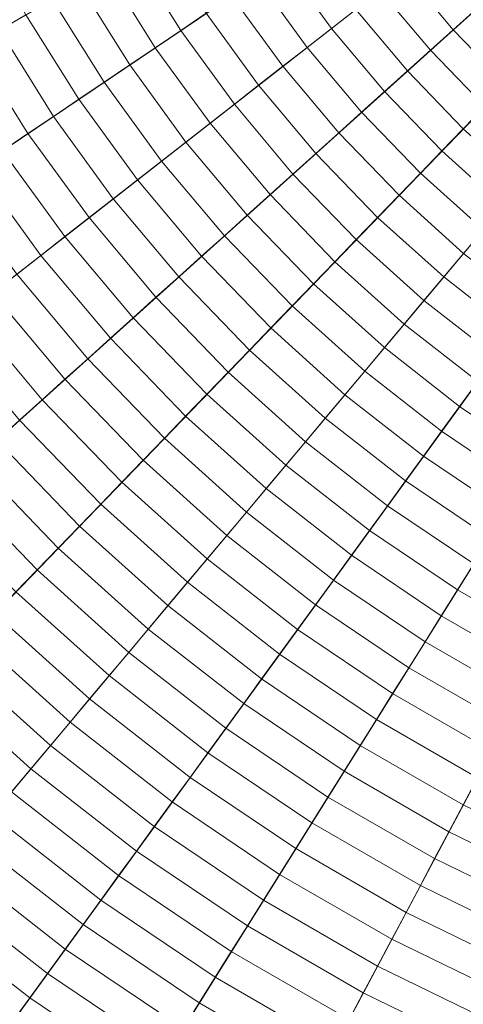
# Model space of a CAD drawing. Header units: centimetres. Extents: x -3.01 to 4.18, y -6.48 to 0.72.
# Tile 205 of 256: x -0.58 to -0.16, y -4.47 to -3.55. Entities that reach past the tile are written whole.
import ezdxf

# ---------------------------------------------------------------- set-up
doc = ezdxf.new("R2010")
doc.units = ezdxf.units.CM
doc.header["$LTSCALE"] = 2.54
doc.layers.add('Lucido design-1', color=7, linetype='Continuous')

# ---------------------------------------------------------------- blocks, each defined once
blk = doc.blocks.new('Gruppo-1')
at = {"color": 142, "linetype": 'Continuous', "lineweight": 9}
for points in [[(-2.95759, -3.50579, -13.70234), (-2.90537, -3.75148, -13.70234), (0.58426, -2.88142, -13.70234), (0.58423, -2.88127, -13.70234)], [(-2.90537, -3.75148, -13.70234), (-2.83614, -3.99293, -13.70234), (0.58431, -2.88157, -13.70234), (0.58426, -2.88142, -13.70234)], [(-2.83614, -3.99293, -13.70234), (-2.75023, -4.22897, -13.70234), (0.58436, -2.88171, -13.70234), (0.58431, -2.88157, -13.70234)], [(-2.75023, -4.22897, -13.70234), (-2.64806, -4.45843, -13.70234), (0.58442, -2.88185, -13.70234), (0.58436, -2.88171, -13.70234)], [(-2.64806, -4.45843, -13.70234), (-2.53014, -4.68021, -13.70234), (0.58449, -2.88198, -13.70234), (0.58442, -2.88185, -13.70234)], [(-2.53014, -4.68021, -13.70234), (-2.39704, -4.89322, -13.70234), (0.58457, -2.88211, -13.70234), (0.58449, -2.88198, -13.70234)], [(-2.39704, -4.89322, -13.70234), (-2.24939, -5.09643, -13.70234), (0.58466, -2.88223, -13.70234), (0.58457, -2.88211, -13.70234)], [(-2.24939, -5.09643, -13.70234), (-2.08794, -5.28885, -13.70234), (0.58475, -2.88234, -13.70234), (0.58466, -2.88223, -13.70234)], [(-2.08794, -5.28885, -13.70234), (-1.91345, -5.46953, -13.70234), (0.58486, -2.88245, -13.70234), (0.58475, -2.88234, -13.70234)], [(-1.91345, -5.46953, -13.70234), (-1.72679, -5.63761, -13.70234), (0.58497, -2.88255, -13.70234), (0.58486, -2.88245, -13.70234)], [(-1.72679, -5.63761, -13.70234), (-1.52886, -5.79225, -13.70234), (0.58509, -2.88265, -13.70234), (0.58497, -2.88255, -13.70234)], [(-1.52886, -5.79225, -13.70234), (-1.32062, -5.93271, -13.70234), (0.58522, -2.88273, -13.70234), (0.58509, -2.88265, -13.70234)], [(-1.32062, -5.93271, -13.70234), (-1.10309, -6.0583, -13.70234), (0.58535, -2.88281, -13.70234), (0.58522, -2.88273, -13.70234)], [(-1.10309, -6.0583, -13.70234), (-0.87733, -6.16841, -13.70234), (0.58548, -2.88287, -13.70234), (0.58535, -2.88281, -13.70234)], [(-0.87733, -6.16841, -13.70234), (-0.64444, -6.2625, -13.70234), (0.58562, -2.88293, -13.70234), (0.58548, -2.88287, -13.70234)], [(-0.64444, -6.2625, -13.70234), (-0.40555, -6.34012, -13.70234), (0.58577, -2.88298, -13.70234), (0.58562, -2.88293, -13.70234)], [(-0.40555, -6.34012, -13.70234), (-0.16184, -6.40089, -13.70234), (0.58591, -2.88301, -13.70234), (0.58577, -2.88298, -13.70234)], [(-0.61461, -3.46665, -12.72527), (-0.57083, -3.549, -12.72527), (-0.59568, -3.56335, -12.73052), (-0.64041, -3.47923, -12.73052)], [(-0.44633, -3.47712, -12.70051), (-0.40222, -3.54771, -12.70051), (-0.42609, -3.5638, -12.70526), (-0.47126, -3.49151, -12.70526)], [(-0.30663, -3.48323, -12.68249), (-0.26244, -3.54405, -12.68249), (-0.28517, -3.56181, -12.68685), (-0.33055, -3.49936, -12.68685)], [(-0.19417, -3.49071, -12.67003), (-0.14973, -3.54368, -12.67003), (-0.1712, -3.56301, -12.67409), (-0.21694, -3.5085, -12.67409)], [(-0.47126, -3.49151, -12.70526), (-0.42609, -3.5638, -12.70526), (-0.44994, -3.57989, -12.71011), (-0.49617, -3.5059, -12.71011)], [(-0.33055, -3.49936, -12.68685), (-0.28517, -3.56181, -12.68685), (-0.30789, -3.57957, -12.6913), (-0.35445, -3.51548, -12.6913)], [(-0.49617, -3.5059, -12.71011), (-0.44994, -3.57989, -12.71011), (-0.47377, -3.59597, -12.71507), (-0.52107, -3.52028, -12.71507)], [(-0.21694, -3.5085, -12.67409), (-0.1712, -3.56301, -12.67409), (-0.19266, -3.58233, -12.67824), (-0.23969, -3.52628, -12.67824)], [(-0.35445, -3.51548, -12.6913), (-0.30789, -3.57957, -12.6913), (-0.3306, -3.59731, -12.69585), (-0.37834, -3.5316, -12.69585)], [(-0.52107, -3.52028, -12.71507), (-0.47377, -3.59597, -12.71507), (-0.4976, -3.61204, -12.72012), (-0.54596, -3.53464, -12.72012)], [(-0.23969, -3.52628, -12.67824), (-0.19266, -3.58233, -12.67824), (-0.21411, -3.60165, -12.68249), (-0.26244, -3.54405, -12.68249)], [(-0.54596, -3.53464, -12.72012), (-0.4976, -3.61204, -12.72012), (-0.5214, -3.6281, -12.72527), (-0.57083, -3.549, -12.72527)], [(-0.37834, -3.5316, -12.69585), (-0.3306, -3.59731, -12.69585), (-0.3533, -3.61504, -12.70051), (-0.40222, -3.54771, -12.70051)], [(-0.26244, -3.54405, -12.68249), (-0.21411, -3.60165, -12.68249), (-0.23555, -3.62095, -12.68685), (-0.28517, -3.56181, -12.68685)], [(-0.14973, -3.54368, -12.67003), (-0.1017, -3.59341, -12.67003), (-0.12177, -3.61419, -12.67409), (-0.1712, -3.56301, -12.67409)], [(-0.57083, -3.549, -12.72527), (-0.5214, -3.6281, -12.72527), (-0.5452, -3.64414, -12.73052), (-0.59568, -3.56335, -12.73052)], [(-0.40222, -3.54771, -12.70051), (-0.3533, -3.61504, -12.70051), (-0.37598, -3.63276, -12.70526), (-0.42609, -3.5638, -12.70526)], [(-0.59568, -3.56335, -12.73052), (-0.5452, -3.64414, -12.73052), (-0.56898, -3.66018, -12.73588), (-0.62052, -3.57769, -12.73588)], [(-0.42609, -3.5638, -12.70526), (-0.37598, -3.63276, -12.70526), (-0.39865, -3.65048, -12.71011), (-0.44994, -3.57989, -12.71011)], [(-0.28517, -3.56181, -12.68685), (-0.23555, -3.62095, -12.68685), (-0.25698, -3.64024, -12.6913), (-0.30789, -3.57957, -12.6913)], [(-0.1712, -3.56301, -12.67409), (-0.12177, -3.61419, -12.67409), (-0.14183, -3.63497, -12.67824), (-0.19266, -3.58233, -12.67824)], [(-0.62052, -3.57769, -12.73588), (-0.56898, -3.66018, -12.73588), (-0.59274, -3.67621, -12.74133), (-0.64534, -3.59202, -12.74133)], [(-0.44994, -3.57989, -12.71011), (-0.39865, -3.65048, -12.71011), (-0.42131, -3.66818, -12.71507), (-0.47377, -3.59597, -12.71507)], [(-0.30789, -3.57957, -12.6913), (-0.25698, -3.64024, -12.6913), (-0.27839, -3.65953, -12.69585), (-0.3306, -3.59731, -12.69585)], [(-0.19266, -3.58233, -12.67824), (-0.14183, -3.63497, -12.67824), (-0.16188, -3.65573, -12.68249), (-0.21411, -3.60165, -12.68249)], [(-0.47377, -3.59597, -12.71507), (-0.42131, -3.66818, -12.71507), (-0.44395, -3.68587, -12.72012), (-0.4976, -3.61204, -12.72012)], [(-0.3306, -3.59731, -12.69585), (-0.27839, -3.65953, -12.69585), (-0.2998, -3.6788, -12.70051), (-0.3533, -3.61504, -12.70051)], [(-0.21411, -3.60165, -12.68249), (-0.16188, -3.65573, -12.68249), (-0.18192, -3.67648, -12.68685), (-0.23555, -3.62095, -12.68685)], [(-0.4976, -3.61204, -12.72012), (-0.44395, -3.68587, -12.72012), (-0.46658, -3.70355, -12.72527), (-0.5214, -3.6281, -12.72527)], [(-0.3533, -3.61504, -12.70051), (-0.2998, -3.6788, -12.70051), (-0.32119, -3.69806, -12.70526), (-0.37598, -3.63276, -12.70526)], [(-0.5214, -3.6281, -12.72527), (-0.46658, -3.70355, -12.72527), (-0.4892, -3.72122, -12.73052), (-0.5452, -3.64414, -12.73052)], [(-0.23555, -3.62095, -12.68685), (-0.18192, -3.67648, -12.68685), (-0.20195, -3.69722, -12.6913), (-0.25698, -3.64024, -12.6913)], [(-0.37598, -3.63276, -12.70526), (-0.32119, -3.69806, -12.70526), (-0.34257, -3.71731, -12.71011), (-0.39865, -3.65048, -12.71011)], [(-0.14183, -3.63497, -12.67824), (-0.08746, -3.68393, -12.67824), (-0.10601, -3.70604, -12.68249), (-0.16188, -3.65573, -12.68249)], [(-0.5452, -3.64414, -12.73052), (-0.4892, -3.72122, -12.73052), (-0.5118, -3.73888, -12.73588), (-0.56898, -3.66018, -12.73588)], [(-0.25698, -3.64024, -12.6913), (-0.20195, -3.69722, -12.6913), (-0.22197, -3.71795, -12.69585), (-0.27839, -3.65953, -12.69585)], [(-0.39865, -3.65048, -12.71011), (-0.34257, -3.71731, -12.71011), (-0.36394, -3.73655, -12.71507), (-0.42131, -3.66818, -12.71507)], [(-0.16188, -3.65573, -12.68249), (-0.10601, -3.70604, -12.68249), (-0.12456, -3.72814, -12.68685), (-0.18192, -3.67648, -12.68685)], [(-0.56898, -3.66018, -12.73588), (-0.5118, -3.73888, -12.73588), (-0.53439, -3.75652, -12.74133), (-0.59274, -3.67621, -12.74133)], [(-0.27839, -3.65953, -12.69585), (-0.22197, -3.71795, -12.69585), (-0.24198, -3.73867, -12.70051), (-0.2998, -3.6788, -12.70051)], [(-0.42131, -3.66818, -12.71507), (-0.36394, -3.73655, -12.71507), (-0.38529, -3.75578, -12.72012), (-0.44395, -3.68587, -12.72012)], [(-0.59274, -3.67621, -12.74133), (-0.53439, -3.75652, -12.74133), (-0.55696, -3.77416, -12.74688), (-0.61648, -3.69223, -12.74688)], [(-0.2998, -3.6788, -12.70051), (-0.24198, -3.73867, -12.70051), (-0.26198, -3.75938, -12.70526), (-0.32119, -3.69806, -12.70526)], [(-0.18192, -3.67648, -12.68685), (-0.12456, -3.72814, -12.68685), (-0.14309, -3.75022, -12.6913), (-0.20195, -3.69722, -12.6913)], [(-0.61648, -3.69223, -12.74688), (-0.55696, -3.77416, -12.74688), (-0.57951, -3.79178, -12.75253), (-0.64021, -3.70823, -12.75253)], [(-0.44395, -3.68587, -12.72012), (-0.38529, -3.75578, -12.72012), (-0.40663, -3.775, -12.72527), (-0.46658, -3.70355, -12.72527)], [(-0.32119, -3.69806, -12.70526), (-0.26198, -3.75938, -12.70526), (-0.28196, -3.78007, -12.71011), (-0.34257, -3.71731, -12.71011)], [(-0.20195, -3.69722, -12.6913), (-0.14309, -3.75022, -12.6913), (-0.16161, -3.7723, -12.69585), (-0.22197, -3.71795, -12.69585)], [(-0.46658, -3.70355, -12.72527), (-0.40663, -3.775, -12.72527), (-0.42796, -3.7942, -12.73052), (-0.4892, -3.72122, -12.73052)], [(-0.4892, -3.72122, -12.73052), (-0.42796, -3.7942, -12.73052), (-0.44928, -3.81339, -12.73588), (-0.5118, -3.73888, -12.73588)], [(-0.34257, -3.71731, -12.71011), (-0.28196, -3.78007, -12.71011), (-0.30194, -3.80076, -12.71507), (-0.36394, -3.73655, -12.71507)], [(-0.22197, -3.71795, -12.69585), (-0.16161, -3.7723, -12.69585), (-0.18013, -3.79437, -12.70051), (-0.24198, -3.73867, -12.70051)], [(-0.5118, -3.73888, -12.73588), (-0.44928, -3.81339, -12.73588), (-0.47058, -3.83257, -12.74133), (-0.53439, -3.75652, -12.74133)], [(-0.36394, -3.73655, -12.71507), (-0.30194, -3.80076, -12.71507), (-0.3219, -3.82143, -12.72012), (-0.38529, -3.75578, -12.72012)], [(-0.24198, -3.73867, -12.70051), (-0.18013, -3.79437, -12.70051), (-0.19863, -3.81642, -12.70526), (-0.26198, -3.75938, -12.70526)], [(-0.53439, -3.75652, -12.74133), (-0.47058, -3.83257, -12.74133), (-0.49186, -3.85174, -12.74688), (-0.55696, -3.77416, -12.74688)], [(-0.38529, -3.75578, -12.72012), (-0.3219, -3.82143, -12.72012), (-0.34185, -3.84209, -12.72527), (-0.40663, -3.775, -12.72527)], [(-0.26198, -3.75938, -12.70526), (-0.19863, -3.81642, -12.70526), (-0.21712, -3.83846, -12.71011), (-0.28196, -3.78007, -12.71011)], [(-0.55696, -3.77416, -12.74688), (-0.49186, -3.85174, -12.74688), (-0.51313, -3.87089, -12.75253), (-0.57951, -3.79178, -12.75253)], [(-0.40663, -3.775, -12.72527), (-0.34185, -3.84209, -12.72527), (-0.36178, -3.86273, -12.73052), (-0.42796, -3.7942, -12.73052)], [(-0.16161, -3.7723, -12.69585), (-0.09761, -3.82231, -12.69585), (-0.11454, -3.84561, -12.70051), (-0.18013, -3.79437, -12.70051)], [(-0.28196, -3.78007, -12.71011), (-0.21712, -3.83846, -12.71011), (-0.23561, -3.86048, -12.71507), (-0.30194, -3.80076, -12.71507)], [(-0.57951, -3.79178, -12.75253), (-0.51313, -3.87089, -12.75253), (-0.53439, -3.89003, -12.75827), (-0.60205, -3.80939, -12.75827)], [(-0.42796, -3.7942, -12.73052), (-0.36178, -3.86273, -12.73052), (-0.38171, -3.88336, -12.73588), (-0.44928, -3.81339, -12.73588)], [(-0.18013, -3.79437, -12.70051), (-0.11454, -3.84561, -12.70051), (-0.13146, -3.8689, -12.70526), (-0.19863, -3.81642, -12.70526)], [(-0.30194, -3.80076, -12.71507), (-0.23561, -3.86048, -12.71507), (-0.25408, -3.88249, -12.72012), (-0.3219, -3.82143, -12.72012)], [(-0.60205, -3.80939, -12.75827), (-0.53439, -3.89003, -12.75827), (-0.55563, -3.90915, -12.76412), (-0.62458, -3.82699, -12.76412)], [(-0.44928, -3.81339, -12.73588), (-0.38171, -3.88336, -12.73588), (-0.40162, -3.90398, -12.74133), (-0.47058, -3.83257, -12.74133)], [(-0.3219, -3.82143, -12.72012), (-0.25408, -3.88249, -12.72012), (-0.27254, -3.90449, -12.72527), (-0.34185, -3.84209, -12.72527)], [(-0.19863, -3.81642, -12.70526), (-0.13146, -3.8689, -12.70526), (-0.14837, -3.89217, -12.71011), (-0.21712, -3.83846, -12.71011)], [(-0.62458, -3.82699, -12.76412), (-0.55563, -3.90915, -12.76412), (-0.57686, -3.92827, -12.77007), (-0.64709, -3.84457, -12.77007)], [(-0.47058, -3.83257, -12.74133), (-0.40162, -3.90398, -12.74133), (-0.42151, -3.92458, -12.74688), (-0.49186, -3.85174, -12.74688)], [(-0.21712, -3.83846, -12.71011), (-0.14837, -3.89217, -12.71011), (-0.16527, -3.91543, -12.71507), (-0.23561, -3.86048, -12.71507)], [(-0.34185, -3.84209, -12.72527), (-0.27254, -3.90449, -12.72527), (-0.29098, -3.92648, -12.73052), (-0.36178, -3.86273, -12.73052)], [(-0.49186, -3.85174, -12.74688), (-0.42151, -3.92458, -12.74688), (-0.4414, -3.94517, -12.75253), (-0.51313, -3.87089, -12.75253)], [(-0.36178, -3.86273, -12.73052), (-0.29098, -3.92648, -12.73052), (-0.30942, -3.94845, -12.73588), (-0.38171, -3.88336, -12.73588)], [(-0.23561, -3.86048, -12.71507), (-0.16527, -3.91543, -12.71507), (-0.18216, -3.93868, -12.72012), (-0.25408, -3.88249, -12.72012)], [(-0.51313, -3.87089, -12.75253), (-0.4414, -3.94517, -12.75253), (-0.46127, -3.96575, -12.75827), (-0.53439, -3.89003, -12.75827)], [(-0.38171, -3.88336, -12.73588), (-0.30942, -3.94845, -12.73588), (-0.32784, -3.9704, -12.74133), (-0.40162, -3.90398, -12.74133)], [(-0.25408, -3.88249, -12.72012), (-0.18216, -3.93868, -12.72012), (-0.19904, -3.96191, -12.72527), (-0.27254, -3.90449, -12.72527)], [(-0.53439, -3.89003, -12.75827), (-0.46127, -3.96575, -12.75827), (-0.48112, -3.98631, -12.76412), (-0.55563, -3.90915, -12.76412)], [(-0.14837, -3.89217, -12.71011), (-0.07604, -3.94096, -12.71011), (-0.09128, -3.96534, -12.71507), (-0.16527, -3.91543, -12.71507)], [(-0.40162, -3.90398, -12.74133), (-0.32784, -3.9704, -12.74133), (-0.34626, -3.99235, -12.74688), (-0.42151, -3.92458, -12.74688)], [(-0.27254, -3.90449, -12.72527), (-0.19904, -3.96191, -12.72527), (-0.21591, -3.98513, -12.73052), (-0.29098, -3.92648, -12.73052)], [(-0.55563, -3.90915, -12.76412), (-0.48112, -3.98631, -12.76412), (-0.50097, -4.00686, -12.77007), (-0.57686, -3.92827, -12.77007)], [(-0.16527, -3.91543, -12.71507), (-0.09128, -3.96534, -12.71507), (-0.1065, -3.98971, -12.72012), (-0.18216, -3.93868, -12.72012)], [(-0.57686, -3.92827, -12.77007), (-0.50097, -4.00686, -12.77007), (-0.52079, -4.02739, -12.77612), (-0.59807, -3.94737, -12.77612)], [(-0.42151, -3.92458, -12.74688), (-0.34626, -3.99235, -12.74688), (-0.36465, -4.01427, -12.75253), (-0.4414, -3.94517, -12.75253)], [(-0.29098, -3.92648, -12.73052), (-0.21591, -3.98513, -12.73052), (-0.23277, -4.00833, -12.73588), (-0.30942, -3.94845, -12.73588)], [(-0.18216, -3.93868, -12.72012), (-0.1065, -3.98971, -12.72012), (-0.12172, -4.01407, -12.72527), (-0.19904, -3.96191, -12.72527)], [(-0.59807, -3.94737, -12.77612), (-0.52079, -4.02739, -12.77612), (-0.54061, -4.04791, -12.78226), (-0.61927, -3.96645, -12.78226)], [(-0.4414, -3.94517, -12.75253), (-0.36465, -4.01427, -12.75253), (-0.38304, -4.03619, -12.75827), (-0.46127, -3.96575, -12.75827)], [(-0.30942, -3.94845, -12.73588), (-0.23277, -4.00833, -12.73588), (-0.24962, -4.03152, -12.74133), (-0.32784, -3.9704, -12.74133)], [(-0.61927, -3.96645, -12.78226), (-0.54061, -4.04791, -12.78226), (-0.5604, -4.06841, -12.7885), (-0.64045, -3.98552, -12.7885)], [(-0.46127, -3.96575, -12.75827), (-0.38304, -4.03619, -12.75827), (-0.40141, -4.05808, -12.76412), (-0.48112, -3.98631, -12.76412)], [(-0.19904, -3.96191, -12.72527), (-0.12172, -4.01407, -12.72527), (-0.13693, -4.0384, -12.73052), (-0.21591, -3.98513, -12.73052)], [(-0.32784, -3.9704, -12.74133), (-0.24962, -4.03152, -12.74133), (-0.26645, -4.0547, -12.74688), (-0.34626, -3.99235, -12.74688)], [(-0.64045, -3.98552, -12.7885), (-0.5604, -4.06841, -12.7885), (-0.58019, -4.08889, -12.79485), (-0.66161, -4.00458, -12.79485)], [(-0.48112, -3.98631, -12.76412), (-0.40141, -4.05808, -12.76412), (-0.41977, -4.07996, -12.77007), (-0.50097, -4.00686, -12.77007)], [(-0.21591, -3.98513, -12.73052), (-0.13693, -4.0384, -12.73052), (-0.15213, -4.06273, -12.73588), (-0.23277, -4.00833, -12.73588)], [(-0.34626, -3.99235, -12.74688), (-0.26645, -4.0547, -12.74688), (-0.28328, -4.07785, -12.75253), (-0.36465, -4.01427, -12.75253)], [(-0.50097, -4.00686, -12.77007), (-0.41977, -4.07996, -12.77007), (-0.43812, -4.10183, -12.77612), (-0.52079, -4.02739, -12.77612)], [(-0.36465, -4.01427, -12.75253), (-0.28328, -4.07785, -12.75253), (-0.30009, -4.10099, -12.75827), (-0.38304, -4.03619, -12.75827)], [(-0.23277, -4.00833, -12.73588), (-0.15213, -4.06273, -12.73588), (-0.16732, -4.08703, -12.74133), (-0.24962, -4.03152, -12.74133)], [(-0.52079, -4.02739, -12.77612), (-0.43812, -4.10183, -12.77612), (-0.45645, -4.12368, -12.78226), (-0.54061, -4.04791, -12.78226)], [(-0.24962, -4.03152, -12.74133), (-0.16732, -4.08703, -12.74133), (-0.1825, -4.11133, -12.74688), (-0.26645, -4.0547, -12.74688)], [(-0.38304, -4.03619, -12.75827), (-0.30009, -4.10099, -12.75827), (-0.31689, -4.12412, -12.76412), (-0.40141, -4.05808, -12.76412)], [(-0.54061, -4.04791, -12.78226), (-0.45645, -4.12368, -12.78226), (-0.47477, -4.14551, -12.7885), (-0.5604, -4.06841, -12.7885)], [(-0.40141, -4.05808, -12.76412), (-0.31689, -4.12412, -12.76412), (-0.33368, -4.14723, -12.77007), (-0.41977, -4.07996, -12.77007)], [(-0.26645, -4.0547, -12.74688), (-0.1825, -4.11133, -12.74688), (-0.19766, -4.1356, -12.75253), (-0.28328, -4.07785, -12.75253)], [(-0.5604, -4.06841, -12.7885), (-0.47477, -4.14551, -12.7885), (-0.49308, -4.16733, -12.79485), (-0.58019, -4.08889, -12.79485)], [(-0.15213, -4.06273, -12.73588), (-0.06789, -4.11136, -12.73588), (-0.08134, -4.13667, -12.74133), (-0.16732, -4.08703, -12.74133)], [(-0.41977, -4.07996, -12.77007), (-0.33368, -4.14723, -12.77007), (-0.35046, -4.17032, -12.77612), (-0.43812, -4.10183, -12.77612)], [(-0.28328, -4.07785, -12.75253), (-0.19766, -4.1356, -12.75253), (-0.21282, -4.15986, -12.75827), (-0.30009, -4.10099, -12.75827)], [(-0.58019, -4.08889, -12.79485), (-0.49308, -4.16733, -12.79485), (-0.51137, -4.18912, -12.80129), (-0.59995, -4.10936, -12.80129)], [(-0.16732, -4.08703, -12.74133), (-0.08134, -4.13667, -12.74133), (-0.09479, -4.16196, -12.74688), (-0.1825, -4.11133, -12.74688)], [(-0.43812, -4.10183, -12.77612), (-0.35046, -4.17032, -12.77612), (-0.36722, -4.19339, -12.78226), (-0.45645, -4.12368, -12.78226)], [(-0.30009, -4.10099, -12.75827), (-0.21282, -4.15986, -12.75827), (-0.22797, -4.1841, -12.76412), (-0.31689, -4.12412, -12.76412)], [(-0.59995, -4.10936, -12.80129), (-0.51137, -4.18912, -12.80129), (-0.52965, -4.21091, -12.80783), (-0.61971, -4.12982, -12.80783)], [(-0.1825, -4.11133, -12.74688), (-0.09479, -4.16196, -12.74688), (-0.10823, -4.18723, -12.75253), (-0.19766, -4.1356, -12.75253)], [(-0.45645, -4.12368, -12.78226), (-0.36722, -4.19339, -12.78226), (-0.38397, -4.21645, -12.7885), (-0.47477, -4.14551, -12.7885)], [(-0.31689, -4.12412, -12.76412), (-0.22797, -4.1841, -12.76412), (-0.2431, -4.20832, -12.77007), (-0.33368, -4.14723, -12.77007)], [(-0.61971, -4.12982, -12.80783), (-0.52965, -4.21091, -12.80783), (-0.54791, -4.23267, -12.81447), (-0.63944, -4.15025, -12.81447)], [(-0.19766, -4.1356, -12.75253), (-0.10823, -4.18723, -12.75253), (-0.12166, -4.21249, -12.75827), (-0.21282, -4.15986, -12.75827)], [(-0.63944, -4.15025, -12.81447), (-0.54791, -4.23267, -12.81447), (-0.56616, -4.25442, -12.82121), (-0.65916, -4.17067, -12.82121)], [(-0.47477, -4.14551, -12.7885), (-0.38397, -4.21645, -12.7885), (-0.40071, -4.23949, -12.79485), (-0.49308, -4.16733, -12.79485)], [(-0.33368, -4.14723, -12.77007), (-0.2431, -4.20832, -12.77007), (-0.25823, -4.23253, -12.77612), (-0.35046, -4.17032, -12.77612)], [(-0.21282, -4.15986, -12.75827), (-0.12166, -4.21249, -12.75827), (-0.13508, -4.23773, -12.76412), (-0.22797, -4.1841, -12.76412)], [(-0.65916, -4.17067, -12.82121), (-0.56616, -4.25442, -12.82121), (-0.58439, -4.27614, -12.82804), (-0.67886, -4.19108, -12.82804)], [(-0.49308, -4.16733, -12.79485), (-0.40071, -4.23949, -12.79485), (-0.41744, -4.26251, -12.80129), (-0.51137, -4.18912, -12.80129)], [(-0.35046, -4.17032, -12.77612), (-0.25823, -4.23253, -12.77612), (-0.27334, -4.25671, -12.78226), (-0.36722, -4.19339, -12.78226)], [(-0.51137, -4.18912, -12.80129), (-0.41744, -4.26251, -12.80129), (-0.43415, -4.28551, -12.80783), (-0.52965, -4.21091, -12.80783)], [(-0.22797, -4.1841, -12.76412), (-0.13508, -4.23773, -12.76412), (-0.14849, -4.26295, -12.77007), (-0.2431, -4.20832, -12.77007)], [(-0.36722, -4.19339, -12.78226), (-0.27334, -4.25671, -12.78226), (-0.28845, -4.28088, -12.7885), (-0.38397, -4.21645, -12.7885)], [(-0.2431, -4.20832, -12.77007), (-0.14849, -4.26295, -12.77007), (-0.16189, -4.28815, -12.77612), (-0.25823, -4.23253, -12.77612)], [(-0.52965, -4.21091, -12.80783), (-0.43415, -4.28551, -12.80783), (-0.45085, -4.3085, -12.81447), (-0.54791, -4.23267, -12.81447)], [(-0.38397, -4.21645, -12.7885), (-0.28845, -4.28088, -12.7885), (-0.30354, -4.30503, -12.79485), (-0.40071, -4.23949, -12.79485)], [(-0.54791, -4.23267, -12.81447), (-0.45085, -4.3085, -12.81447), (-0.46754, -4.33146, -12.82121), (-0.56616, -4.25442, -12.82121)], [(-0.25823, -4.23253, -12.77612), (-0.16189, -4.28815, -12.77612), (-0.17528, -4.31333, -12.78226), (-0.27334, -4.25671, -12.78226)], [(-0.40071, -4.23949, -12.79485), (-0.30354, -4.30503, -12.79485), (-0.31862, -4.32917, -12.80129), (-0.41744, -4.26251, -12.80129)], [(-0.56616, -4.25442, -12.82121), (-0.46754, -4.33146, -12.82121), (-0.48421, -4.35441, -12.82804), (-0.58439, -4.27614, -12.82804)], [(-0.41744, -4.26251, -12.80129), (-0.31862, -4.32917, -12.80129), (-0.33369, -4.35328, -12.80783), (-0.43415, -4.28551, -12.80783)], [(-0.27334, -4.25671, -12.78226), (-0.17528, -4.31333, -12.78226), (-0.18866, -4.3385, -12.7885), (-0.28845, -4.28088, -12.7885)], [(-0.14849, -4.26295, -12.77007), (-0.05029, -4.31084, -12.77007), (-0.0619, -4.33692, -12.77612), (-0.16189, -4.28815, -12.77612)], [(-0.58439, -4.27614, -12.82804), (-0.48421, -4.35441, -12.82804), (-0.50087, -4.37734, -12.83497), (-0.60261, -4.29785, -12.83497)], [(-0.28845, -4.28088, -12.7885), (-0.18866, -4.3385, -12.7885), (-0.20203, -4.36364, -12.79485), (-0.30354, -4.30503, -12.79485)], [(-0.43415, -4.28551, -12.80783), (-0.33369, -4.35328, -12.80783), (-0.34874, -4.37737, -12.81447), (-0.45085, -4.3085, -12.81447)], [(-0.16189, -4.28815, -12.77612), (-0.0619, -4.33692, -12.77612), (-0.0735, -4.36297, -12.78226), (-0.17528, -4.31333, -12.78226)], [(-0.60261, -4.29785, -12.83497), (-0.50087, -4.37734, -12.83497), (-0.51751, -4.40025, -12.842), (-0.62081, -4.31955, -12.842)], [(-0.45085, -4.3085, -12.81447), (-0.34874, -4.37737, -12.81447), (-0.36378, -4.40145, -12.82121), (-0.46754, -4.33146, -12.82121)], [(-0.30354, -4.30503, -12.79485), (-0.20203, -4.36364, -12.79485), (-0.21539, -4.38877, -12.80129), (-0.31862, -4.32917, -12.80129)], [(-0.62081, -4.31955, -12.842), (-0.51751, -4.40025, -12.842), (-0.53414, -4.42314, -12.84913), (-0.639, -4.34122, -12.84913)], [(-0.17528, -4.31333, -12.78226), (-0.0735, -4.36297, -12.78226), (-0.08509, -4.38901, -12.7885), (-0.18866, -4.3385, -12.7885)], [(-0.46754, -4.33146, -12.82121), (-0.36378, -4.40145, -12.82121), (-0.37881, -4.4255, -12.82804), (-0.48421, -4.35441, -12.82804)], [(-0.31862, -4.32917, -12.80129), (-0.21539, -4.38877, -12.80129), (-0.22874, -4.41387, -12.80783), (-0.33369, -4.35328, -12.80783)], [(-0.639, -4.34122, -12.84913), (-0.53414, -4.42314, -12.84913), (-0.55076, -4.44601, -12.85636), (-0.65717, -4.36288, -12.85636)], [(-0.18866, -4.3385, -12.7885), (-0.08509, -4.38901, -12.7885), (-0.09668, -4.41503, -12.79485), (-0.20203, -4.36364, -12.79485)], [(-0.48421, -4.35441, -12.82804), (-0.37881, -4.4255, -12.82804), (-0.39383, -4.44954, -12.83497), (-0.50087, -4.37734, -12.83497)], [(-0.33369, -4.35328, -12.80783), (-0.22874, -4.41387, -12.80783), (-0.24207, -4.43896, -12.81447), (-0.34874, -4.37737, -12.81447)], [(-0.65717, -4.36288, -12.85636), (-0.55076, -4.44601, -12.85636), (-0.56736, -4.46886, -12.86369), (-0.67532, -4.38451, -12.86369)], [(-0.20203, -4.36364, -12.79485), (-0.09668, -4.41503, -12.79485), (-0.10825, -4.44102, -12.80129), (-0.21539, -4.38877, -12.80129)], [(-0.50087, -4.37734, -12.83497), (-0.39383, -4.44954, -12.83497), (-0.40884, -4.47355, -12.842), (-0.51751, -4.40025, -12.842)], [(-0.34874, -4.37737, -12.81447), (-0.24207, -4.43896, -12.81447), (-0.2554, -4.46402, -12.82121), (-0.36378, -4.40145, -12.82121)], [(-0.67532, -4.38451, -12.86369), (-0.56736, -4.46886, -12.86369), (-0.58395, -4.49169, -12.87112), (-0.69346, -4.40613, -12.87112)], [(-0.21539, -4.38877, -12.80129), (-0.10825, -4.44102, -12.80129), (-0.11982, -4.467, -12.80783), (-0.22874, -4.41387, -12.80783)], [(-0.51751, -4.40025, -12.842), (-0.40884, -4.47355, -12.842), (-0.42383, -4.49755, -12.84913), (-0.53414, -4.42314, -12.84913)], [(-0.36378, -4.40145, -12.82121), (-0.2554, -4.46402, -12.82121), (-0.26872, -4.48907, -12.82804), (-0.37881, -4.4255, -12.82804)], [(-0.22874, -4.41387, -12.80783), (-0.11982, -4.467, -12.80783), (-0.13137, -4.49295, -12.81447), (-0.24207, -4.43896, -12.81447)], [(-0.53414, -4.42314, -12.84913), (-0.42383, -4.49755, -12.84913), (-0.43881, -4.52152, -12.85636), (-0.55076, -4.44601, -12.85636)], [(-0.37881, -4.4255, -12.82804), (-0.26872, -4.48907, -12.82804), (-0.28202, -4.51409, -12.83497), (-0.39383, -4.44954, -12.83497)], [(-0.24207, -4.43896, -12.81447), (-0.13137, -4.49295, -12.81447), (-0.14292, -4.51888, -12.82121), (-0.2554, -4.46402, -12.82121)], [(-0.55076, -4.44601, -12.85636), (-0.43881, -4.52152, -12.85636), (-0.45378, -4.54547, -12.86369), (-0.56736, -4.46886, -12.86369)], [(-0.39383, -4.44954, -12.83497), (-0.28202, -4.51409, -12.83497), (-0.29532, -4.53909, -12.842), (-0.40884, -4.47355, -12.842)], [(-0.2554, -4.46402, -12.82121), (-0.14292, -4.51888, -12.82121), (-0.15445, -4.5448, -12.82804), (-0.26872, -4.48907, -12.82804)], [(-0.56736, -4.46886, -12.86369), (-0.45378, -4.54547, -12.86369), (-0.46874, -4.56941, -12.87112), (-0.58395, -4.49169, -12.87112)], [(-0.40884, -4.47355, -12.842), (-0.29532, -4.53909, -12.842), (-0.3086, -4.56408, -12.84913), (-0.42383, -4.49755, -12.84913)]]:
    blk.add_3dface(points, dxfattribs=at)

msp = doc.modelspace()

# ---------------------------------------------------------------- block references
at = {"layer": 'Lucido design-1', "color": 7}
msp.add_blockref('Gruppo-1', (0, 0), dxfattribs=at)

doc.saveas('drawing.dxf')
